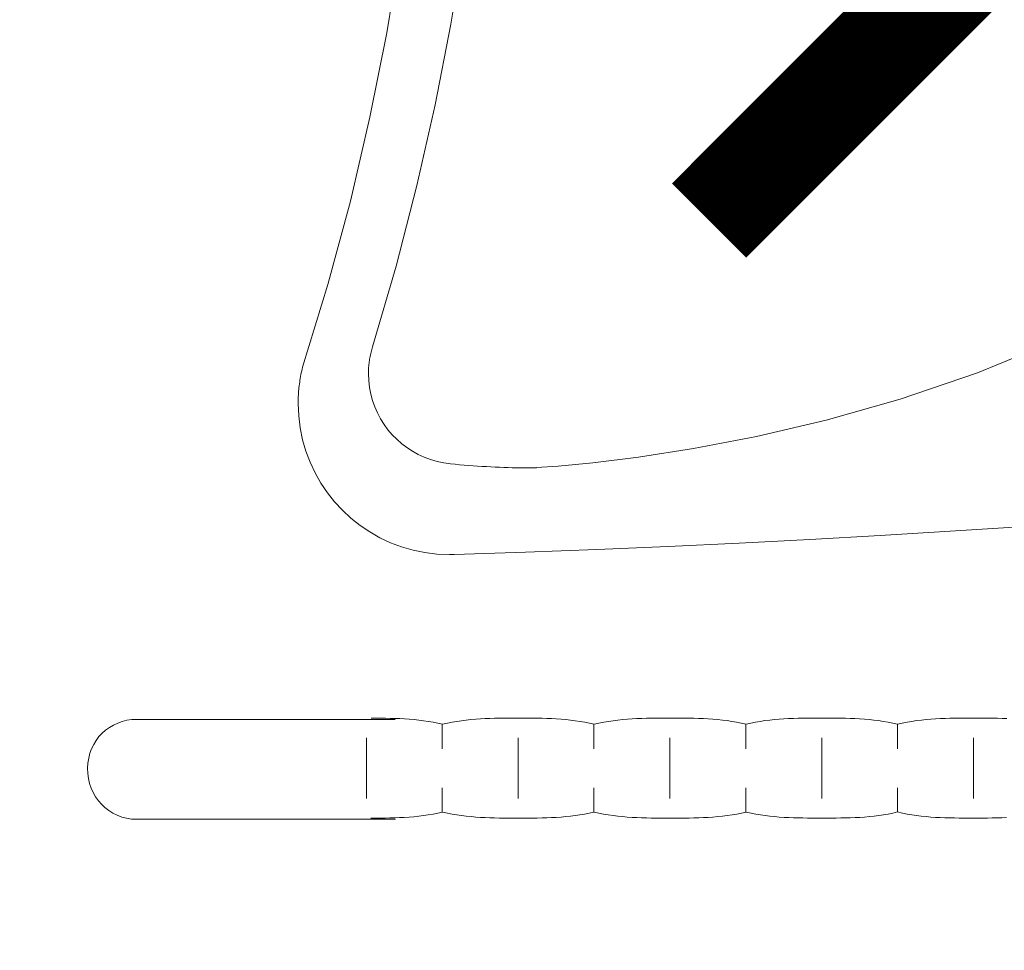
# Model space of a CAD drawing. Header units: millimetres. Extents: x 19887 to 192597, y -14203 to 39042.
# Tile 113 of 256: x 40532 to 40579, y -10724 to -10680. Entities that reach past the tile are written whole.
import ezdxf

# ---------------------------------------------------------------- set-up
doc = ezdxf.new("R2010")
doc.units = ezdxf.units.MM
doc.layers.add('A_DBA_URZADZENIA SANITARNE', color=5, linetype='Continuous', lineweight=25)
doc.layers.add('USUNIĘCIA', color=10, linetype='Continuous', lineweight=0)

msp = doc.modelspace()

# ---------------------------------------------------------------- linework, layer by layer
at = {"layer": 'A_DBA_URZADZENIA SANITARNE', "color": 4, "linetype": 'Continuous', "lineweight": 0}
for p, q in [((40549.82, -10676.695, 0), (40549.157, -10680.734, 0)), ((40552.841, -10676.485, 0), (40552.215, -10680.327, 0)), ((40552.215, -10680.327, 0), (40551.468, -10684.171, 0)), ((40549.157, -10680.734, 0), (40548.36, -10684.756, 0)), ((40551.468, -10684.171, 0), (40550.598, -10688.014, 0)), ((40548.36, -10684.756, 0), (40547.428, -10688.755, 0)), ((40550.598, -10688.014, 0), (40549.603, -10691.853, 0)), ((40547.428, -10688.755, 0), (40546.359, -10692.724, 0)), ((40549.603, -10691.853, 0), (40548.483, -10695.686, 0)), ((40546.359, -10692.724, 0), (40545.152, -10696.659, 0)), ((40577.288, -10696.93, 0), (40581.044, -10695.39, 0)), ((40548.411, -10695.947, 0), (40548.395, -10696.012, 0)), ((40548.427, -10695.882, 0), (40548.411, -10695.947, 0)), ((40548.445, -10695.817, 0), (40548.427, -10695.882, 0)), ((40548.463, -10695.751, 0), (40548.445, -10695.817, 0)), ((40548.483, -10695.686, 0), (40548.463, -10695.751, 0)), ((40548.325, -10696.401, 0), (40548.317, -10696.465, 0)), ((40548.334, -10696.337, 0), (40548.325, -10696.401, 0)), ((40548.345, -10696.272, 0), (40548.334, -10696.337, 0)), ((40548.356, -10696.208, 0), (40548.345, -10696.272, 0)), ((40548.368, -10696.143, 0), (40548.356, -10696.208, 0)), ((40548.381, -10696.078, 0), (40548.368, -10696.143, 0)), ((40548.395, -10696.012, 0), (40548.381, -10696.078, 0)), ((40545.11, -10696.837, 0), (40545.091, -10696.926, 0)), ((40545.131, -10696.748, 0), (40545.11, -10696.837, 0)), ((40545.152, -10696.659, 0), (40545.131, -10696.748, 0)), ((40548.291, -10696.841, 0), (40548.29, -10696.902, 0)), ((40548.293, -10696.779, 0), (40548.291, -10696.841, 0)), ((40548.296, -10696.717, 0), (40548.293, -10696.779, 0)), ((40548.299, -10696.655, 0), (40548.296, -10696.717, 0)), ((40548.304, -10696.592, 0), (40548.299, -10696.655, 0)), ((40548.31, -10696.529, 0), (40548.304, -10696.592, 0)), ((40548.317, -10696.465, 0), (40548.31, -10696.529, 0)), ((40545.027, -10697.28, 0), (40545.014, -10697.368, 0)), ((40545.041, -10697.192, 0), (40545.027, -10697.28, 0)), ((40545.057, -10697.104, 0), (40545.041, -10697.192, 0)), ((40545.073, -10697.015, 0), (40545.057, -10697.104, 0)), ((40545.091, -10696.926, 0), (40545.073, -10697.015, 0)), ((40548.29, -10696.902, 0), (40548.29, -10696.962, 0)), ((40548.29, -10696.962, 0), (40548.303, -10697.295, 0)), ((40548.303, -10697.295, 0), (40548.34, -10697.621, 0)), ((40573.607, -10698.185, 0), (40577.288, -10696.93, 0)), ((40544.964, -10697.802, 0), (40544.958, -10697.887, 0)), ((40544.972, -10697.716, 0), (40544.964, -10697.802, 0)), ((40544.981, -10697.63, 0), (40544.972, -10697.716, 0)), ((40544.99, -10697.543, 0), (40544.981, -10697.63, 0)), ((40545.001, -10697.456, 0), (40544.99, -10697.543, 0)), ((40545.014, -10697.368, 0), (40545.001, -10697.456, 0)), ((40548.34, -10697.621, 0), (40548.401, -10697.94, 0)), ((40544.943, -10698.22, 0), (40544.942, -10698.302, 0)), ((40544.945, -10698.138, 0), (40544.943, -10698.22, 0)), ((40544.948, -10698.055, 0), (40544.945, -10698.138, 0)), ((40544.953, -10697.971, 0), (40544.948, -10698.055, 0)), ((40544.958, -10697.887, 0), (40544.953, -10697.971, 0)), ((40548.401, -10697.94, 0), (40548.485, -10698.249, 0)), ((40548.485, -10698.249, 0), (40548.591, -10698.549, 0)), ((40570.078, -10699.186, 0), (40573.607, -10698.185, 0)), ((40544.942, -10698.302, 0), (40544.943, -10698.382, 0)), ((40544.943, -10698.382, 0), (40544.967, -10698.973, 0)), ((40548.591, -10698.549, 0), (40548.718, -10698.839, 0)), ((40544.967, -10698.973, 0), (40545.037, -10699.55, 0)), ((40548.718, -10698.839, 0), (40548.866, -10699.116, 0)), ((40548.866, -10699.116, 0), (40549.032, -10699.382, 0)), ((40566.774, -10699.961, 0), (40570.078, -10699.186, 0)), ((40545.037, -10699.55, 0), (40545.152, -10700.112, 0)), ((40549.032, -10699.382, 0), (40549.217, -10699.634, 0)), ((40549.217, -10699.634, 0), (40549.419, -10699.872, 0)), ((40545.152, -10700.112, 0), (40545.31, -10700.658, 0)), ((40549.419, -10699.872, 0), (40549.638, -10700.094, 0)), ((40549.638, -10700.094, 0), (40549.872, -10700.301, 0)), ((40563.772, -10700.537, 0), (40566.774, -10699.961, 0)), ((40549.872, -10700.301, 0), (40550.121, -10700.49, 0)), ((40550.121, -10700.49, 0), (40550.384, -10700.662, 0)), ((40561.146, -10700.945, 0), (40563.772, -10700.537, 0)), ((40545.31, -10700.658, 0), (40545.509, -10701.185, 0)), ((40550.384, -10700.662, 0), (40550.66, -10700.815, 0)), ((40550.66, -10700.815, 0), (40550.948, -10700.947, 0)), ((40550.948, -10700.947, 0), (40551.247, -10701.06, 0)), ((40551.247, -10701.06, 0), (40551.556, -10701.15, 0)), ((40558.973, -10701.212, 0), (40561.146, -10700.945, 0)), ((40545.509, -10701.185, 0), (40545.746, -10701.691, 0)), ((40551.556, -10701.15, 0), (40551.874, -10701.218, 0)), ((40551.874, -10701.218, 0), (40552.2, -10701.262, 0)), ((40552.2, -10701.262, 0), (40552.416, -10701.282, 0)), ((40552.416, -10701.282, 0), (40552.631, -10701.301, 0)), ((40552.631, -10701.301, 0), (40552.845, -10701.319, 0)), ((40552.845, -10701.319, 0), (40553.059, -10701.336, 0)), ((40553.059, -10701.336, 0), (40553.273, -10701.352, 0)), ((40553.273, -10701.352, 0), (40553.485, -10701.366, 0)), ((40553.485, -10701.366, 0), (40553.697, -10701.38, 0)), ((40553.697, -10701.38, 0), (40553.907, -10701.392, 0)), ((40553.907, -10701.392, 0), (40554.116, -10701.403, 0)), ((40554.116, -10701.403, 0), (40554.324, -10701.414, 0)), ((40554.324, -10701.414, 0), (40554.531, -10701.423, 0)), ((40554.531, -10701.423, 0), (40554.735, -10701.431, 0)), ((40554.735, -10701.431, 0), (40554.938, -10701.438, 0)), ((40554.938, -10701.438, 0), (40555.139, -10701.444, 0)), ((40555.139, -10701.444, 0), (40555.338, -10701.449, 0)), ((40555.338, -10701.449, 0), (40555.535, -10701.453, 0)), ((40555.535, -10701.453, 0), (40555.729, -10701.455, 0)), ((40555.729, -10701.455, 0), (40555.921, -10701.457, 0)), ((40555.921, -10701.457, 0), (40556.285, -10701.439, 0)), ((40555.921, -10701.457, 0), (40556.11, -10701.458, 0)), ((40556.11, -10701.458, 0), (40556.297, -10701.457, 0)), ((40556.285, -10701.439, 0), (40557.328, -10701.367, 0)), ((40557.328, -10701.367, 0), (40558.973, -10701.212, 0)), ((40545.746, -10701.691, 0), (40546.021, -10702.175, 0)), ((40546.021, -10702.175, 0), (40546.332, -10702.634, 0)), ((40546.332, -10702.634, 0), (40546.676, -10703.068, 0)), ((40546.676, -10703.068, 0), (40547.052, -10703.473, 0)), ((40547.052, -10703.473, 0), (40547.457, -10703.849, 0)), ((40547.457, -10703.849, 0), (40547.89, -10704.193, 0)), ((40547.89, -10704.193, 0), (40548.35, -10704.503, 0)), ((40575.985, -10704.473, 0), (40579.299, -10704.259, 0)), ((40548.35, -10704.503, 0), (40548.834, -10704.778, 0)), ((40548.834, -10704.778, 0), (40549.34, -10705.016, 0)), ((40565.936, -10705.033, 0), (40569.301, -10704.86, 0)), ((40569.301, -10704.86, 0), (40572.652, -10704.674, 0)), ((40572.652, -10704.674, 0), (40575.985, -10704.473, 0)), ((40549.34, -10705.016, 0), (40549.867, -10705.215, 0)), ((40549.867, -10705.215, 0), (40550.412, -10705.373, 0)), ((40559.169, -10705.335, 0), (40562.558, -10705.191, 0)), ((40562.558, -10705.191, 0), (40565.936, -10705.033, 0)), ((40550.412, -10705.373, 0), (40550.975, -10705.488, 0)), ((40550.975, -10705.488, 0), (40551.552, -10705.558, 0)), ((40551.552, -10705.558, 0), (40552.143, -10705.582, 0)), ((40552.143, -10705.582, 0), (40552.155, -10705.582, 0)), ((40552.155, -10705.582, 0), (40552.166, -10705.582, 0)), ((40552.166, -10705.582, 0), (40552.178, -10705.582, 0)), ((40552.178, -10705.582, 0), (40552.19, -10705.582, 0)), ((40552.19, -10705.582, 0), (40552.202, -10705.582, 0)), ((40552.202, -10705.582, 0), (40552.214, -10705.582, 0)), ((40552.214, -10705.582, 0), (40552.225, -10705.582, 0)), ((40552.225, -10705.582, 0), (40552.237, -10705.582, 0)), ((40552.237, -10705.582, 0), (40552.248, -10705.581, 0)), ((40552.248, -10705.581, 0), (40552.26, -10705.581, 0)), ((40552.26, -10705.581, 0), (40552.271, -10705.581, 0)), ((40552.271, -10705.581, 0), (40552.283, -10705.581, 0)), ((40552.283, -10705.581, 0), (40552.294, -10705.581, 0)), ((40552.294, -10705.581, 0), (40552.305, -10705.58, 0)), ((40552.305, -10705.58, 0), (40552.316, -10705.58, 0)), ((40552.316, -10705.58, 0), (40552.327, -10705.58, 0)), ((40552.327, -10705.58, 0), (40552.337, -10705.58, 0)), ((40552.337, -10705.58, 0), (40552.348, -10705.579, 0)), ((40552.348, -10705.579, 0), (40552.358, -10705.579, 0)), ((40552.358, -10705.579, 0), (40552.369, -10705.579, 0)), ((40552.369, -10705.579, 0), (40555.772, -10705.464, 0)), ((40555.772, -10705.464, 0), (40559.169, -10705.335, 0)), ((40535.953, -10713.808, 0), (40536.146, -10713.695, 0)), ((40536.146, -10713.695, 0), (40536.35, -10713.6, 0)), ((40536.35, -10713.6, 0), (40536.565, -10713.525, 0)), ((40536.565, -10713.525, 0), (40536.79, -10713.47, 0)), ((40536.79, -10713.47, 0), (40537.023, -10713.436, 0)), ((40537.023, -10713.436, 0), (40549.556, -10713.425, 0)), ((40548.647, -10713.37, 0), (40548.421, -10713.369, 0)), ((40548.874, -10713.371, 0), (40548.647, -10713.37, 0)), ((40549.1, -10713.373, 0), (40548.874, -10713.371, 0)), ((40549.328, -10713.377, 0), (40549.1, -10713.373, 0)), ((40549.554, -10713.383, 0), (40549.328, -10713.377, 0)), ((40549.781, -10713.392, 0), (40549.554, -10713.383, 0)), ((40550.007, -10713.403, 0), (40549.781, -10713.392, 0)), ((40550.234, -10713.418, 0), (40550.007, -10713.403, 0)), ((40550.46, -10713.437, 0), (40550.234, -10713.418, 0)), ((40550.687, -10713.461, 0), (40550.46, -10713.437, 0)), ((40550.914, -10713.489, 0), (40550.687, -10713.461, 0)), ((40551.141, -10713.523, 0), (40550.914, -10713.489, 0)), ((40551.367, -10713.562, 0), (40551.141, -10713.523, 0)), ((40551.594, -10713.607, 0), (40551.367, -10713.562, 0)), ((40551.82, -10713.659, 0), (40551.594, -10713.607, 0)), ((40551.801, -10714.824, 0), (40551.801, -10713.667, 0)), ((40552.046, -10713.607, 0), (40551.82, -10713.659, 0)), ((40552.271, -10713.561, 0), (40552.046, -10713.607, 0)), ((40552.496, -10713.522, 0), (40552.271, -10713.561, 0)), ((40552.722, -10713.489, 0), (40552.496, -10713.522, 0)), ((40552.947, -10713.461, 0), (40552.722, -10713.489, 0)), ((40553.172, -10713.437, 0), (40552.947, -10713.461, 0)), ((40553.397, -10713.418, 0), (40553.172, -10713.437, 0)), ((40553.623, -10713.403, 0), (40553.397, -10713.418, 0)), ((40553.848, -10713.391, 0), (40553.623, -10713.403, 0)), ((40554.073, -10713.382, 0), (40553.848, -10713.391, 0)), ((40554.299, -10713.376, 0), (40554.073, -10713.382, 0)), ((40554.524, -10713.372, 0), (40554.299, -10713.376, 0)), ((40554.749, -10713.37, 0), (40554.524, -10713.372, 0)), ((40554.974, -10713.369, 0), (40554.749, -10713.37, 0)), ((40555.2, -10713.368, 0), (40554.974, -10713.369, 0)), ((40555.425, -10713.368, 0), (40555.2, -10713.368, 0)), ((40555.651, -10713.368, 0), (40555.425, -10713.368, 0)), ((40555.877, -10713.369, 0), (40555.651, -10713.368, 0)), ((40556.103, -10713.37, 0), (40555.877, -10713.369, 0)), ((40556.329, -10713.372, 0), (40556.103, -10713.37, 0)), ((40556.555, -10713.376, 0), (40556.329, -10713.372, 0)), ((40556.781, -10713.382, 0), (40556.555, -10713.376, 0)), ((40557.007, -10713.391, 0), (40556.781, -10713.382, 0)), ((40557.233, -10713.402, 0), (40557.007, -10713.391, 0)), ((40557.459, -10713.418, 0), (40557.233, -10713.402, 0)), ((40557.685, -10713.437, 0), (40557.459, -10713.418, 0)), ((40557.91, -10713.46, 0), (40557.685, -10713.437, 0)), ((40558.136, -10713.488, 0), (40557.91, -10713.46, 0)), ((40558.363, -10713.521, 0), (40558.136, -10713.488, 0)), ((40558.588, -10713.56, 0), (40558.363, -10713.521, 0)), ((40558.814, -10713.605, 0), (40558.588, -10713.56, 0)), ((40559.04, -10713.657, 0), (40558.814, -10713.605, 0)), ((40559.029, -10714.824, 0), (40559.029, -10713.667, 0)), ((40559.266, -10713.605, 0), (40559.04, -10713.657, 0)), ((40559.492, -10713.56, 0), (40559.266, -10713.605, 0)), ((40559.718, -10713.521, 0), (40559.492, -10713.56, 0)), ((40559.944, -10713.488, 0), (40559.718, -10713.521, 0)), ((40560.171, -10713.46, 0), (40559.944, -10713.488, 0)), ((40560.396, -10713.436, 0), (40560.171, -10713.46, 0)), ((40560.622, -10713.417, 0), (40560.396, -10713.436, 0)), ((40560.848, -10713.402, 0), (40560.622, -10713.417, 0)), ((40561.074, -10713.39, 0), (40560.848, -10713.402, 0)), ((40561.3, -10713.382, 0), (40561.074, -10713.39, 0)), ((40561.526, -10713.376, 0), (40561.3, -10713.382, 0)), ((40561.752, -10713.371, 0), (40561.526, -10713.376, 0)), ((40561.978, -10713.369, 0), (40561.752, -10713.371, 0)), ((40562.204, -10713.368, 0), (40561.978, -10713.369, 0)), ((40562.43, -10713.367, 0), (40562.204, -10713.368, 0)), ((40562.655, -10713.367, 0), (40562.43, -10713.367, 0)), ((40562.882, -10713.367, 0), (40562.655, -10713.367, 0)), ((40563.107, -10713.368, 0), (40562.882, -10713.367, 0)), ((40563.334, -10713.369, 0), (40563.107, -10713.368, 0)), ((40563.559, -10713.371, 0), (40563.334, -10713.369, 0)), ((40563.786, -10713.376, 0), (40563.559, -10713.371, 0)), ((40564.011, -10713.381, 0), (40563.786, -10713.376, 0)), ((40564.237, -10713.39, 0), (40564.011, -10713.381, 0)), ((40564.463, -10713.402, 0), (40564.237, -10713.39, 0)), ((40564.689, -10713.417, 0), (40564.463, -10713.402, 0)), ((40564.915, -10713.436, 0), (40564.689, -10713.417, 0)), ((40565.141, -10713.459, 0), (40564.915, -10713.436, 0)), ((40565.367, -10713.487, 0), (40565.141, -10713.459, 0)), ((40565.593, -10713.521, 0), (40565.367, -10713.487, 0)), ((40565.819, -10713.559, 0), (40565.593, -10713.521, 0)), ((40566.045, -10713.605, 0), (40565.819, -10713.559, 0)), ((40566.27, -10713.656, 0), (40566.045, -10713.605, 0)), ((40566.257, -10714.824, 0), (40566.257, -10713.667, 0)), ((40566.496, -10713.605, 0), (40566.27, -10713.656, 0)), ((40566.721, -10713.559, 0), (40566.496, -10713.605, 0)), ((40566.946, -10713.521, 0), (40566.721, -10713.559, 0)), ((40567.171, -10713.487, 0), (40566.946, -10713.521, 0)), ((40567.397, -10713.459, 0), (40567.171, -10713.487, 0)), ((40567.622, -10713.436, 0), (40567.397, -10713.459, 0)), ((40567.847, -10713.417, 0), (40567.622, -10713.436, 0)), ((40568.073, -10713.401, 0), (40567.847, -10713.417, 0)), ((40568.298, -10713.389, 0), (40568.073, -10713.401, 0)), ((40568.523, -10713.38, 0), (40568.298, -10713.389, 0)), ((40568.748, -10713.374, 0), (40568.523, -10713.38, 0)), ((40568.974, -10713.37, 0), (40568.748, -10713.374, 0)), ((40569.199, -10713.368, 0), (40568.974, -10713.37, 0)), ((40569.424, -10713.366, 0), (40569.199, -10713.368, 0)), ((40569.649, -10713.366, 0), (40569.424, -10713.366, 0)), ((40569.874, -10713.366, 0), (40569.649, -10713.366, 0)), ((40570.1, -10713.366, 0), (40569.874, -10713.366, 0)), ((40570.326, -10713.366, 0), (40570.1, -10713.366, 0)), ((40570.551, -10713.368, 0), (40570.326, -10713.366, 0)), ((40570.776, -10713.37, 0), (40570.551, -10713.368, 0)), ((40571.002, -10713.374, 0), (40570.776, -10713.37, 0)), ((40571.227, -10713.38, 0), (40571.002, -10713.374, 0)), ((40571.453, -10713.389, 0), (40571.227, -10713.38, 0)), ((40571.678, -10713.401, 0), (40571.453, -10713.389, 0)), ((40571.904, -10713.416, 0), (40571.678, -10713.401, 0)), ((40572.129, -10713.435, 0), (40571.904, -10713.416, 0)), ((40572.355, -10713.458, 0), (40572.129, -10713.435, 0)), ((40572.58, -10713.486, 0), (40572.355, -10713.458, 0)), ((40572.806, -10713.52, 0), (40572.58, -10713.486, 0)), ((40573.031, -10713.558, 0), (40572.806, -10713.52, 0)), ((40573.256, -10713.603, 0), (40573.031, -10713.558, 0)), ((40573.482, -10713.654, 0), (40573.256, -10713.603, 0)), ((40573.709, -10713.603, 0), (40573.482, -10713.654, 0)), ((40573.486, -10714.824, 0), (40573.486, -10713.667, 0)), ((40573.936, -10713.558, 0), (40573.709, -10713.603, 0)), ((40574.163, -10713.52, 0), (40573.936, -10713.558, 0)), ((40574.39, -10713.486, 0), (40574.163, -10713.52, 0)), ((40574.618, -10713.458, 0), (40574.39, -10713.486, 0)), ((40574.845, -10713.435, 0), (40574.618, -10713.458, 0)), ((40575.072, -10713.415, 0), (40574.845, -10713.435, 0)), ((40575.299, -10713.4, 0), (40575.072, -10713.415, 0)), ((40575.527, -10713.388, 0), (40575.299, -10713.4, 0)), ((40575.754, -10713.379, 0), (40575.527, -10713.388, 0)), ((40575.981, -10713.373, 0), (40575.754, -10713.379, 0)), ((40576.208, -10713.368, 0), (40575.981, -10713.373, 0)), ((40576.435, -10713.366, 0), (40576.208, -10713.368, 0)), ((40576.662, -10713.364, 0), (40576.435, -10713.366, 0)), ((40576.889, -10713.364, 0), (40576.662, -10713.364, 0)), ((40577.116, -10713.364, 0), (40576.889, -10713.364, 0)), ((40577.34, -10713.364, 0), (40577.116, -10713.364, 0)), ((40577.565, -10713.364, 0), (40577.34, -10713.364, 0)), ((40577.789, -10713.366, 0), (40577.565, -10713.364, 0)), ((40578.014, -10713.368, 0), (40577.789, -10713.366, 0)), ((40578.238, -10713.373, 0), (40578.014, -10713.368, 0)), ((40578.463, -10713.379, 0), (40578.238, -10713.373, 0)), ((40578.687, -10713.388, 0), (40578.463, -10713.379, 0)), ((40535.457, -10714.249, 0), (40535.608, -10714.086, 0)), ((40535.608, -10714.086, 0), (40535.774, -10713.939, 0)), ((40535.774, -10713.939, 0), (40535.953, -10713.808, 0)), ((40535.107, -10714.823, 0), (40535.206, -10714.619, 0)), ((40535.206, -10714.619, 0), (40535.323, -10714.427, 0)), ((40535.323, -10714.427, 0), (40535.457, -10714.249, 0)), ((40548.188, -10717.199, 0), (40548.188, -10714.308, 0)), ((40555.416, -10717.199, 0), (40555.416, -10714.308, 0)), ((40562.645, -10717.199, 0), (40562.645, -10714.308, 0)), ((40569.873, -10717.199, 0), (40569.873, -10714.308, 0)), ((40577.102, -10717.199, 0), (40577.102, -10714.308, 0)), ((40534.968, -10715.267, 0), (40535.027, -10715.039, 0)), ((40535.027, -10715.039, 0), (40535.107, -10714.823, 0)), ((40534.917, -10715.751, 0), (40534.931, -10715.504, 0)), ((40534.931, -10715.504, 0), (40534.968, -10715.267, 0)), ((40534.926, -10715.999, 0), (40534.917, -10715.751, 0)), ((40534.959, -10716.24, 0), (40534.926, -10715.999, 0)), ((40535.013, -10716.473, 0), (40534.959, -10716.24, 0)), ((40535.088, -10716.696, 0), (40535.013, -10716.473, 0)), ((40535.183, -10716.909, 0), (40535.088, -10716.696, 0)), ((40535.297, -10717.109, 0), (40535.183, -10716.909, 0)), ((40551.801, -10717.838, 0), (40551.801, -10716.682, 0)), ((40559.029, -10717.838, 0), (40559.029, -10716.682, 0)), ((40566.257, -10717.838, 0), (40566.257, -10716.682, 0)), ((40573.486, -10717.838, 0), (40573.486, -10716.682, 0)), ((40535.429, -10717.297, 0), (40535.297, -10717.109, 0)), ((40535.578, -10717.47, 0), (40535.429, -10717.297, 0)), ((40535.743, -10717.628, 0), (40535.578, -10717.47, 0)), ((40535.923, -10717.768, 0), (40535.743, -10717.628, 0)), ((40536.117, -10717.89, 0), (40535.923, -10717.768, 0)), ((40536.324, -10717.993, 0), (40536.117, -10717.89, 0)), ((40536.543, -10718.075, 0), (40536.324, -10717.993, 0)), ((40551.137, -10717.974, 0), (40550.909, -10718.007, 0)), ((40551.365, -10717.935, 0), (40551.137, -10717.974, 0)), ((40551.593, -10717.89, 0), (40551.365, -10717.935, 0)), ((40551.821, -10717.839, 0), (40551.593, -10717.89, 0)), ((40552.046, -10717.89, 0), (40551.821, -10717.839, 0)), ((40552.272, -10717.935, 0), (40552.046, -10717.89, 0)), ((40552.497, -10717.974, 0), (40552.272, -10717.935, 0)), ((40552.722, -10718.007, 0), (40552.497, -10717.974, 0)), ((40558.36, -10717.974, 0), (40558.136, -10718.007, 0)), ((40558.584, -10717.935, 0), (40558.36, -10717.974, 0)), ((40558.807, -10717.89, 0), (40558.584, -10717.935, 0)), ((40559.028, -10717.838, 0), (40558.807, -10717.89, 0)), ((40559.255, -10717.889, 0), (40559.028, -10717.838, 0)), ((40559.482, -10717.934, 0), (40559.255, -10717.889, 0)), ((40559.709, -10717.973, 0), (40559.482, -10717.934, 0)), ((40559.935, -10718.006, 0), (40559.709, -10717.973, 0)), ((40565.602, -10717.973, 0), (40565.375, -10718.006, 0)), ((40565.829, -10717.934, 0), (40565.602, -10717.973, 0)), ((40566.055, -10717.889, 0), (40565.829, -10717.934, 0)), ((40566.282, -10717.837, 0), (40566.055, -10717.889, 0)), ((40566.507, -10717.889, 0), (40566.282, -10717.837, 0)), ((40566.731, -10717.934, 0), (40566.507, -10717.889, 0)), ((40566.956, -10717.973, 0), (40566.731, -10717.934, 0)), ((40567.18, -10718.006, 0), (40566.956, -10717.973, 0)), ((40572.819, -10717.972, 0), (40572.594, -10718.005, 0)), ((40573.043, -10717.933, 0), (40572.819, -10717.972, 0)), ((40573.267, -10717.887, 0), (40573.043, -10717.933, 0)), ((40573.489, -10717.835, 0), (40573.267, -10717.887, 0)), ((40573.715, -10717.887, 0), (40573.489, -10717.835, 0)), ((40573.94, -10717.933, 0), (40573.715, -10717.887, 0)), ((40574.165, -10717.972, 0), (40573.94, -10717.933, 0)), ((40574.39, -10718.005, 0), (40574.165, -10717.972, 0)), ((40536.773, -10718.136, 0), (40536.543, -10718.075, 0)), ((40537.013, -10718.173, 0), (40536.773, -10718.136, 0)), ((40537.262, -10718.185, 0), (40537.013, -10718.173, 0)), ((40549.581, -10718.185, 0), (40537.262, -10718.185, 0)), ((40548.628, -10718.128, 0), (40548.399, -10718.129, 0)), ((40548.856, -10718.127, 0), (40548.628, -10718.128, 0)), ((40549.084, -10718.124, 0), (40548.856, -10718.127, 0)), ((40549.312, -10718.12, 0), (40549.084, -10718.124, 0)), ((40549.54, -10718.114, 0), (40549.312, -10718.12, 0)), ((40549.768, -10718.105, 0), (40549.54, -10718.114, 0)), ((40549.996, -10718.093, 0), (40549.768, -10718.105, 0)), ((40550.224, -10718.078, 0), (40549.996, -10718.093, 0)), ((40550.453, -10718.059, 0), (40550.224, -10718.078, 0)), ((40550.681, -10718.036, 0), (40550.453, -10718.059, 0)), ((40550.909, -10718.007, 0), (40550.681, -10718.036, 0)), ((40552.948, -10718.035, 0), (40552.722, -10718.007, 0)), ((40553.173, -10718.058, 0), (40552.948, -10718.035, 0)), ((40553.398, -10718.077, 0), (40553.173, -10718.058, 0)), ((40553.623, -10718.092, 0), (40553.398, -10718.077, 0)), ((40553.849, -10718.105, 0), (40553.623, -10718.092, 0)), ((40554.074, -10718.113, 0), (40553.849, -10718.105, 0)), ((40554.299, -10718.119, 0), (40554.074, -10718.113, 0)), ((40554.524, -10718.123, 0), (40554.299, -10718.119, 0)), ((40554.749, -10718.126, 0), (40554.524, -10718.123, 0)), ((40554.974, -10718.127, 0), (40554.749, -10718.126, 0)), ((40555.199, -10718.128, 0), (40554.974, -10718.127, 0)), ((40555.424, -10718.127, 0), (40555.199, -10718.128, 0)), ((40555.65, -10718.128, 0), (40555.424, -10718.127, 0)), ((40555.876, -10718.127, 0), (40555.65, -10718.128, 0)), ((40556.102, -10718.126, 0), (40555.876, -10718.127, 0)), ((40556.329, -10718.123, 0), (40556.102, -10718.126, 0)), ((40556.555, -10718.119, 0), (40556.329, -10718.123, 0)), ((40556.782, -10718.113, 0), (40556.555, -10718.119, 0)), ((40557.008, -10718.104, 0), (40556.782, -10718.113, 0)), ((40557.234, -10718.092, 0), (40557.008, -10718.104, 0)), ((40557.461, -10718.077, 0), (40557.234, -10718.092, 0)), ((40557.686, -10718.058, 0), (40557.461, -10718.077, 0)), ((40557.912, -10718.035, 0), (40557.686, -10718.058, 0)), ((40558.136, -10718.007, 0), (40557.912, -10718.035, 0)), ((40560.162, -10718.034, 0), (40559.935, -10718.006, 0)), ((40560.388, -10718.058, 0), (40560.162, -10718.034, 0)), ((40560.615, -10718.077, 0), (40560.388, -10718.058, 0)), ((40560.842, -10718.092, 0), (40560.615, -10718.077, 0)), ((40561.069, -10718.104, 0), (40560.842, -10718.092, 0)), ((40561.295, -10718.112, 0), (40561.069, -10718.104, 0)), ((40561.522, -10718.119, 0), (40561.295, -10718.112, 0)), ((40561.749, -10718.122, 0), (40561.522, -10718.119, 0)), ((40561.976, -10718.125, 0), (40561.749, -10718.122, 0)), ((40562.202, -10718.126, 0), (40561.976, -10718.125, 0)), ((40562.429, -10718.126, 0), (40562.202, -10718.126, 0)), ((40562.655, -10718.126, 0), (40562.429, -10718.126, 0)), ((40562.882, -10718.126, 0), (40562.655, -10718.126, 0)), ((40563.108, -10718.126, 0), (40562.882, -10718.126, 0)), ((40563.336, -10718.125, 0), (40563.108, -10718.126, 0)), ((40563.562, -10718.122, 0), (40563.336, -10718.125, 0)), ((40563.789, -10718.118, 0), (40563.562, -10718.122, 0)), ((40564.015, -10718.112, 0), (40563.789, -10718.118, 0)), ((40564.242, -10718.103, 0), (40564.015, -10718.112, 0)), ((40564.468, -10718.092, 0), (40564.242, -10718.103, 0)), ((40564.695, -10718.077, 0), (40564.468, -10718.092, 0)), ((40564.922, -10718.057, 0), (40564.695, -10718.077, 0)), ((40565.149, -10718.034, 0), (40564.922, -10718.057, 0)), ((40565.375, -10718.006, 0), (40565.149, -10718.034, 0)), ((40567.405, -10718.034, 0), (40567.18, -10718.006, 0)), ((40567.629, -10718.057, 0), (40567.405, -10718.034, 0)), ((40567.853, -10718.076, 0), (40567.629, -10718.057, 0)), ((40568.078, -10718.091, 0), (40567.853, -10718.076, 0)), ((40568.303, -10718.103, 0), (40568.078, -10718.091, 0)), ((40568.527, -10718.112, 0), (40568.303, -10718.103, 0)), ((40568.752, -10718.118, 0), (40568.527, -10718.112, 0)), ((40568.976, -10718.121, 0), (40568.752, -10718.118, 0)), ((40569.201, -10718.124, 0), (40568.976, -10718.121, 0)), ((40569.425, -10718.125, 0), (40569.201, -10718.124, 0)), ((40569.65, -10718.125, 0), (40569.425, -10718.125, 0)), ((40569.874, -10718.125, 0), (40569.65, -10718.125, 0)), ((40570.101, -10718.125, 0), (40569.874, -10718.125, 0)), ((40570.327, -10718.125, 0), (40570.101, -10718.125, 0)), ((40570.554, -10718.124, 0), (40570.327, -10718.125, 0)), ((40570.781, -10718.121, 0), (40570.554, -10718.124, 0)), ((40571.009, -10718.118, 0), (40570.781, -10718.121, 0)), ((40571.236, -10718.111, 0), (40571.009, -10718.118, 0)), ((40571.463, -10718.103, 0), (40571.236, -10718.111, 0)), ((40571.69, -10718.091, 0), (40571.463, -10718.103, 0)), ((40571.917, -10718.076, 0), (40571.69, -10718.091, 0)), ((40572.143, -10718.057, 0), (40571.917, -10718.076, 0)), ((40572.369, -10718.034, 0), (40572.143, -10718.057, 0)), ((40572.594, -10718.005, 0), (40572.369, -10718.034, 0)), ((40574.616, -10718.033, 0), (40574.39, -10718.005, 0)), ((40574.841, -10718.057, 0), (40574.616, -10718.033, 0)), ((40575.066, -10718.076, 0), (40574.841, -10718.057, 0)), ((40575.291, -10718.09, 0), (40575.066, -10718.076, 0)), ((40575.517, -10718.102, 0), (40575.291, -10718.09, 0)), ((40575.742, -10718.111, 0), (40575.517, -10718.102, 0)), ((40575.967, -10718.117, 0), (40575.742, -10718.111, 0)), ((40576.192, -10718.12, 0), (40575.967, -10718.117, 0)), ((40576.417, -10718.123, 0), (40576.192, -10718.12, 0)), ((40576.642, -10718.124, 0), (40576.417, -10718.123, 0)), ((40576.868, -10718.124, 0), (40576.642, -10718.124, 0)), ((40577.093, -10718.124, 0), (40576.868, -10718.124, 0)), ((40577.319, -10718.124, 0), (40577.093, -10718.124, 0)), ((40577.544, -10718.124, 0), (40577.319, -10718.124, 0)), ((40577.77, -10718.123, 0), (40577.544, -10718.124, 0)), ((40577.996, -10718.12, 0), (40577.77, -10718.123, 0)), ((40578.222, -10718.117, 0), (40577.996, -10718.12, 0)), ((40578.448, -10718.111, 0), (40578.222, -10718.117, 0)), ((40578.674, -10718.102, 0), (40578.448, -10718.111, 0))]:
    msp.add_line(p, q, dxfattribs=at)
at = {"layer": 'USUNIĘCIA', "const_width": 5, "elevation": 0}
msp.add_lwpolyline([(40564.509, -10689.677), (40627.458, -10626.728)], dxfattribs=at)

doc.saveas('drawing.dxf')
